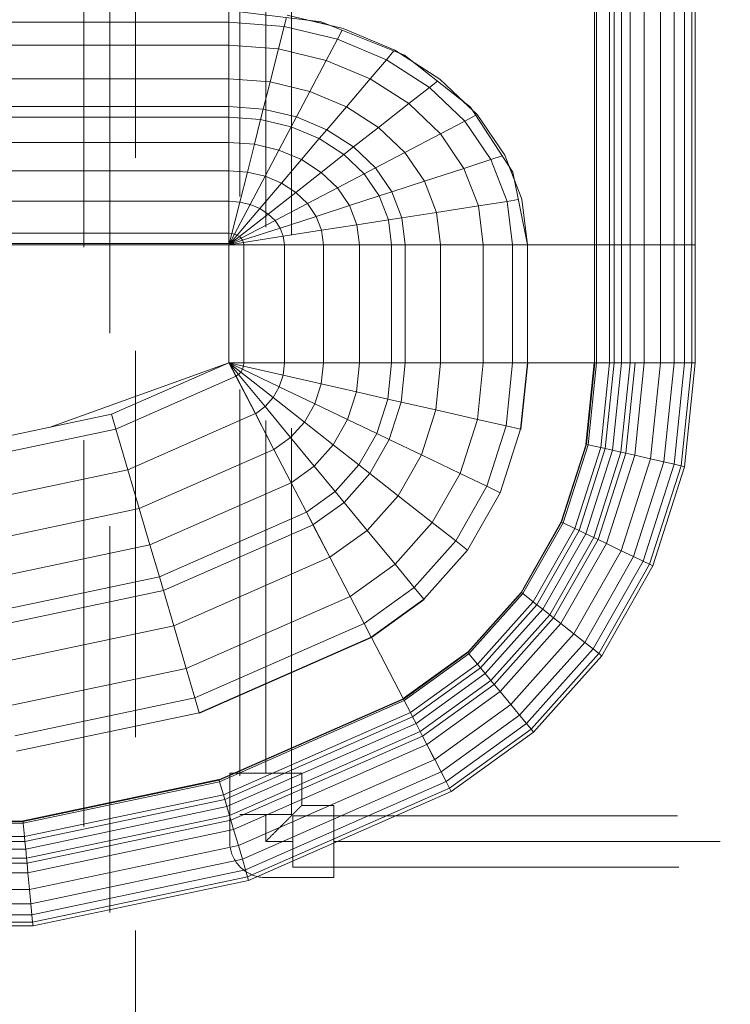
# Model space of a CAD drawing. Header units: millimetres. Extents: x 25610 to 48924, y 4737 to 39616.
# Tile 67 of 73: x 38033 to 38309, y 35219 to 35602. Entities that reach past the tile are written whole.
import ezdxf

# ---------------------------------------------------------------- set-up
doc = ezdxf.new("R2010")
doc.units = ezdxf.units.MM
doc.linetypes.add('ADSK_Скрыто', pattern=[300, 150, -150])
doc.linetypes.add('ADSK_Штриховая_ш3 п1_5', pattern=[225, 150, -75])
for name, color, linetype, lineweight in [('A-DETL-____-HDLN', 90, 'ADSK_Скрыто', 9), ('A-DETL-____-MBND', 5, 'ADSK_Штриховая_ш3 п1_5', 20), ('M-EQPM-____-OTLN', 50, 'Continuous', 20)]:
    doc.layers.add(name, color=color, linetype=linetype, lineweight=lineweight)

# ---------------------------------------------------------------- blocks, each defined once
blk = doc.blocks.new('Прямая форма - V line-609016-В_Этаж 02_Водопровод')
at = {"layer": 'M-EQPM-____-OTLN', "color": 253}
for p, q in [((260.84, -183.27), (260.84, 0)), ((260.87, 0), (260.87, -183.24)), ((261.6, -183.27), (261.6, 0)), ((266.64, -183.27), (266.64, 0)), ((268.48, -183.27), (268.48, 0)), ((271.3, -183.27), (271.3, 0)), ((274.68, -183.27), (274.68, 0)), ((280.15, -183.27), (280.15, 0)), ((286.45, -183.27), (286.45, 0)), ((291.73, -183.27), (291.73, 0)), ((295.82, -183.27), (295.82, 0)), ((298.6, -183.27), (298.6, 0)), ((299.99, -183.27), (299.99, 0)), ((154.66, -96.74), (118.83, -92.28)), ((118.83, -92.32), (118.83, -96.84)), ((118.83, -96.84), (118.83, -92.32)), ((141.2, -95.06), (140.32, -98.51)), ((141.45, -94.07), (163.2, -99.24)), ((118.83, -96.84), (21.06, -96.84)), ((118.83, -96.84), (118.83, -105.76)), ((140.32, -98.51), (118.83, -96.84)), ((118.83, -105.76), (118.83, -96.84)), ((140.32, -98.51), (138.11, -107.25)), ((160.99, -103.42), (140.32, -98.51)), ((157.58, -97.91), (150.5, -96.22)), ((186.98, -109.66), (154.66, -96.74)), ((163.2, -99.24), (183.25, -107.65)), ((162.8, -99.99), (160.99, -103.42)), ((118.83, -105.76), (18.71, -105.76)), ((118.83, -105.76), (118.83, -118.79)), ((138.11, -107.25), (118.83, -105.76)), ((118.83, -118.79), (118.83, -105.76)), ((160.99, -103.42), (156.64, -111.66)), ((180.04, -111.41), (160.99, -103.42)), ((138.11, -107.25), (134.86, -120.03)), ((156.64, -111.66), (138.11, -107.25)), ((182.92, -108.03), (180.04, -111.41)), ((183.25, -107.65), (200.82, -118.96)), ((189.8, -111.86), (185.36, -109.01)), ((212.64, -129.78), (186.98, -109.66)), ((156.64, -111.66), (150.29, -123.7)), ((173.73, -118.82), (156.64, -111.66)), ((180.04, -111.41), (173.73, -118.82)), ((196.74, -122.16), (180.04, -111.41)), ((118.83, -118.79), (16.37, -118.79)), ((118.83, -118.79), (118.83, -129.56)), ((134.86, -120.03), (118.83, -118.79)), ((118.83, -129.56), (118.83, -118.79)), ((134.86, -120.03), (132.18, -130.59)), ((150.29, -123.7), (134.86, -120.03)), ((173.73, -118.82), (164.5, -129.66)), ((188.7, -128.46), (173.73, -118.82)), ((196.74, -122.16), (188.7, -128.46)), ((199.83, -119.73), (196.74, -122.16)), ((210.44, -135.26), (196.74, -122.16)), ((200.82, -118.96), (215.24, -132.74)), ((150.29, -123.7), (145.03, -133.65)), ((164.5, -129.66), (150.29, -123.7)), ((118.83, -129.56), (15, -129.56)), ((118.83, -129.56), (118.83, -133.71)), ((132.18, -130.59), (118.83, -129.56)), ((118.83, -133.71), (118.83, -129.56)), ((164.5, -129.66), (156.87, -138.61)), ((176.96, -137.68), (164.5, -129.66)), ((188.7, -128.46), (176.96, -137.68)), ((200.99, -140.21), (188.7, -128.46)), ((213.45, -131.03), (209.86, -127.6)), ((229.11, -155.13), (212.64, -129.78)), ((118.83, -133.71), (14.47, -133.71)), ((118.83, -133.71), (118.83, -143.5)), ((131.15, -134.66), (118.83, -133.71)), ((118.83, -143.5), (118.83, -133.71)), ((132.18, -130.59), (131.15, -134.66)), ((145.03, -133.65), (132.18, -130.59)), ((145.03, -133.65), (143.01, -137.48)), ((156.87, -138.61), (145.03, -133.65)), ((214.73, -133.01), (210.44, -135.26)), ((215.24, -132.74), (225.96, -148.47)), ((131.15, -134.66), (128.72, -144.27)), ((143.01, -137.48), (131.15, -134.66)), ((143.01, -137.48), (138.23, -146.53)), ((153.93, -142.06), (143.01, -137.48)), ((210.44, -135.26), (200.99, -140.21)), ((220.62, -150.2), (210.44, -135.26)), ((156.87, -138.61), (153.93, -142.06)), ((167.24, -145.29), (156.87, -138.61)), ((176.96, -137.68), (167.24, -145.29)), ((187.18, -147.45), (176.96, -137.68)), ((200.99, -140.21), (187.18, -147.45)), ((210.13, -153.61), (200.99, -140.21)), ((118.83, -143.5), (13.23, -143.5)), ((118.83, -143.5), (118.83, -154.51)), ((128.72, -144.27), (118.83, -143.5)), ((118.83, -154.51), (118.83, -143.5)), ((128.72, -144.27), (125.98, -155.06)), ((138.23, -146.53), (128.72, -144.27)), ((153.93, -142.06), (146.99, -150.2)), ((163.51, -148.22), (153.93, -142.06)), ((138.23, -146.53), (132.86, -156.7)), ((146.99, -150.2), (138.23, -146.53)), ((163.51, -148.22), (154.68, -155.15)), ((167.24, -145.29), (163.51, -148.22)), ((171.37, -155.74), (163.51, -148.22)), ((175.76, -153.43), (167.24, -145.29)), ((187.18, -147.45), (175.76, -153.43)), ((194.78, -158.6), (187.18, -147.45)), ((224.98, -148.78), (220.62, -150.2)), ((225.96, -148.47), (232.55, -165.53)), ((146.99, -150.2), (139.2, -159.35)), ((154.68, -155.15), (146.99, -150.2)), ((220.62, -150.2), (210.13, -153.61)), ((226.89, -166.41), (220.62, -150.2)), ((118.83, -154.51), (11.83, -154.51)), ((118.83, -154.51), (118.83, -166.38)), ((125.98, -155.06), (118.83, -154.51)), ((118.83, -166.38), (118.83, -154.51)), ((125.98, -155.06), (123.03, -166.71)), ((132.86, -156.7), (125.98, -155.06)), ((132.86, -156.7), (127.07, -167.67)), ((139.2, -159.35), (132.86, -156.7)), ((154.68, -155.15), (144.76, -162.93)), ((160.98, -161.18), (154.68, -155.15)), ((171.37, -155.74), (160.98, -161.18)), ((175.76, -153.43), (171.37, -155.74)), ((177.21, -164.3), (171.37, -155.74)), ((182.09, -162.72), (175.76, -153.43)), ((210.13, -153.61), (194.78, -158.6)), ((215.75, -168.15), (210.13, -153.61)), ((229.73, -158.23), (227.83, -153.32)), ((234.78, -183.24), (229.11, -155.13)), ((139.2, -159.35), (130.79, -169.23)), ((144.76, -162.93), (139.2, -159.35)), ((194.78, -158.6), (182.09, -162.72)), ((199.45, -170.69), (194.78, -158.6)), ((144.76, -162.93), (134.05, -171.33)), ((149.32, -167.29), (144.76, -162.93)), ((160.98, -161.18), (149.32, -167.29)), ((165.67, -168.05), (160.98, -161.18)), ((177.21, -164.3), (165.67, -168.05)), ((182.09, -162.72), (177.21, -164.3)), ((180.8, -173.6), (177.21, -164.3)), ((185.98, -172.79), (182.09, -162.72)), ((118.83, -166.38), (9.11, -166.38)), ((118.83, -166.38), (118.83, -178.78)), ((123.03, -166.71), (118.83, -166.38)), ((118.83, -178.78), (118.83, -166.38)), ((123.03, -166.71), (119.94, -178.86)), ((127.07, -167.67), (121.02, -179.12)), ((127.07, -167.67), (123.03, -166.71)), ((130.79, -169.23), (127.07, -167.67)), ((149.32, -167.29), (136.73, -173.89)), ((152.71, -172.26), (149.32, -167.29)), ((165.67, -168.05), (152.71, -172.26)), ((168.55, -175.51), (165.67, -168.05)), ((215.75, -168.15), (199.45, -170.69)), ((226.89, -166.41), (215.75, -168.15)), ((217.65, -183.27), (215.75, -168.15)), ((231.25, -165.73), (226.89, -166.41)), ((229.01, -183.27), (226.89, -166.41)), ((232.55, -165.53), (234.78, -183.27)), ((130.79, -169.23), (122.01, -179.53)), ((134.05, -171.33), (122.88, -180.09)), ((134.05, -171.33), (130.79, -169.23)), ((136.73, -173.89), (134.05, -171.33)), ((199.45, -170.69), (185.98, -172.79)), ((201.03, -183.27), (199.45, -170.69)), ((136.73, -173.89), (123.59, -180.77)), ((138.72, -176.81), (136.73, -173.89)), ((152.71, -172.26), (138.72, -176.81)), ((154.8, -177.66), (152.71, -172.26)), ((168.55, -175.51), (154.8, -177.66)), ((180.8, -173.6), (168.55, -175.51)), ((169.53, -183.27), (168.55, -175.51)), ((185.98, -172.79), (180.8, -173.6)), ((182.02, -183.27), (180.8, -173.6)), ((187.3, -183.27), (185.98, -172.79)), ((118.83, -178.78), (-118.83, -178.78)), ((118.83, -178.78), (118.83, -182.73)), ((119.94, -178.86), (118.83, -178.78)), ((118.83, -182.73), (118.83, -178.78)), ((119.94, -178.86), (118.83, -183.27)), ((121.02, -179.12), (118.83, -183.27)), ((122.01, -179.53), (118.83, -183.27)), ((121.02, -179.12), (119.94, -178.86)), ((122.01, -179.53), (121.02, -179.12)), ((122.88, -180.09), (122.01, -179.53)), ((138.72, -176.81), (124.12, -181.55)), ((139.94, -179.98), (138.72, -176.81)), ((154.8, -177.66), (139.94, -179.98)), ((155.5, -183.27), (154.8, -177.66)), ((5.34, -182.73), (118.83, -182.73)), ((118.83, -183.27), (7.32, -183.27)), ((122.88, -180.09), (118.83, -183.27)), ((123.59, -180.77), (118.83, -183.27)), ((124.12, -181.55), (118.83, -183.27)), ((124.45, -182.4), (118.83, -183.27)), ((118.83, -183.27), (118.83, -229.07)), ((118.83, -229.07), (118.83, -183.27)), ((118.83, -183.27), (124.56, -183.27)), ((124.56, -183.27), (118.83, -183.27)), ((123.59, -180.77), (122.88, -180.09)), ((124.12, -181.55), (123.59, -180.77)), ((124.45, -182.4), (124.12, -181.55)), ((139.94, -179.98), (124.45, -182.4)), ((124.56, -183.27), (124.45, -182.4)), ((124.56, -229.09), (124.56, -183.27)), ((124.56, -183.27), (140.36, -183.27)), ((140.36, -183.27), (124.56, -183.27)), ((140.36, -183.27), (139.94, -179.98)), ((140.36, -229.09), (140.36, -183.27)), ((140.36, -183.27), (155.5, -183.27)), ((155.5, -183.27), (140.36, -183.27)), ((155.5, -229.09), (155.5, -183.27)), ((155.5, -183.27), (169.53, -183.27)), ((169.53, -183.27), (155.5, -183.27)), ((169.53, -229.09), (169.53, -183.27)), ((169.53, -183.27), (182.02, -183.27)), ((182.02, -183.27), (169.53, -183.27)), ((182.02, -229.09), (182.02, -183.27)), ((182.02, -183.27), (187.3, -183.27)), ((187.3, -183.27), (182.02, -183.27)), ((187.3, -229.09), (187.3, -183.27)), ((187.3, -183.27), (201.03, -183.27)), ((201.03, -183.27), (187.3, -183.27)), ((201.03, -229.09), (201.03, -183.27)), ((201.03, -183.27), (217.65, -183.27)), ((217.65, -183.27), (201.03, -183.27)), ((217.65, -229.09), (217.65, -183.27)), ((217.65, -183.27), (229.01, -183.27)), ((229.01, -183.27), (217.65, -183.27)), ((229.01, -229.09), (229.01, -183.27)), ((229.01, -183.27), (234.78, -183.27)), ((234.78, -183.27), (229.01, -183.27)), ((260.84, -183.24), (234.78, -183.24)), ((234.78, -229.09), (234.78, -183.27)), ((234.78, -183.27), (260.84, -183.27)), ((260.84, -229.09), (260.84, -183.27)), ((260.87, -183.27), (261.6, -183.27)), ((261.6, -183.27), (260.87, -183.27)), ((261.6, -229.09), (261.6, -183.27)), ((261.6, -183.27), (266.64, -183.27)), ((266.64, -183.27), (261.6, -183.27)), ((266.64, -229.09), (266.64, -183.27)), ((266.64, -183.27), (268.48, -183.27)), ((268.48, -183.27), (266.64, -183.27)), ((268.48, -229.09), (268.48, -183.27)), ((268.48, -183.27), (271.3, -183.27)), ((271.3, -183.27), (268.48, -183.27)), ((271.3, -229.09), (271.3, -183.27)), ((271.3, -183.27), (274.68, -183.27)), ((274.68, -183.27), (271.3, -183.27)), ((274.68, -229.09), (274.68, -183.27)), ((274.68, -183.27), (276.59, -183.27)), ((276.59, -183.27), (274.68, -183.27)), ((276.59, -183.27), (280.15, -183.27)), ((280.15, -183.27), (276.59, -183.27)), ((280.15, -229.09), (280.15, -183.27)), ((280.15, -183.27), (286.45, -183.27)), ((286.45, -183.27), (280.15, -183.27)), ((286.45, -229.09), (286.45, -183.27)), ((286.45, -183.27), (291.73, -183.27)), ((291.73, -183.27), (286.45, -183.27)), ((291.73, -229.09), (291.73, -183.27)), ((291.73, -183.27), (295.82, -183.27)), ((295.82, -183.27), (291.73, -183.27)), ((295.82, -229.09), (295.82, -183.27)), ((295.82, -183.27), (298.6, -183.27)), ((298.6, -183.27), (295.82, -183.27)), ((298.6, -229.09), (298.6, -183.27)), ((298.6, -183.27), (299.99, -183.27)), ((299.99, -183.27), (298.6, -183.27)), ((299.99, -229.09), (299.99, -183.27)), ((118.83, -229.09), (49.02, -254.19)), ((73.23, -249.09), (118.83, -229.07)), ((124.56, -229.09), (118.83, -229.09)), ((118.83, -229.09), (124.43, -230.37)), ((118.83, -229.09), (124.56, -229.09)), ((118.83, -229.09), (124.04, -231.59)), ((118.83, -229.09), (124.43, -230.37)), ((118.83, -229.09), (123.41, -232.69)), ((118.83, -229.09), (124.04, -231.59)), ((118.83, -229.09), (122.57, -233.63)), ((118.83, -229.09), (123.41, -232.69)), ((118.83, -229.09), (121.56, -234.36)), ((118.83, -229.09), (122.57, -233.63)), ((121.57, -234.34), (118.85, -229.09)), ((124.43, -230.37), (124.56, -229.09)), ((124.43, -230.37), (124.56, -229.09)), ((140.36, -229.09), (124.56, -229.09)), ((140.36, -229.09), (124.56, -229.09)), ((139.86, -233.89), (140.36, -229.09)), ((139.86, -233.89), (140.36, -229.09)), ((155.5, -229.09), (140.36, -229.09)), ((155.5, -229.09), (140.36, -229.09)), ((154.66, -237.26), (155.5, -229.09)), ((154.66, -237.26), (155.5, -229.09)), ((169.53, -229.09), (155.5, -229.09)), ((169.53, -229.09), (155.5, -229.09)), ((168.36, -240.39), (169.53, -229.09)), ((168.36, -240.39), (169.53, -229.09)), ((182.02, -229.09), (169.53, -229.09)), ((182.02, -229.09), (169.53, -229.09)), ((180.56, -243.17), (182.02, -229.09)), ((180.56, -243.17), (182.02, -229.09)), ((187.3, -229.09), (182.02, -229.09)), ((187.3, -229.09), (182.02, -229.09)), ((185.73, -244.35), (187.3, -229.09)), ((185.73, -244.35), (187.3, -229.09)), ((201.03, -229.09), (187.3, -229.09)), ((201.03, -229.09), (187.3, -229.09)), ((199.15, -247.41), (201.03, -229.09)), ((199.15, -247.41), (201.03, -229.09)), ((217.65, -229.09), (201.03, -229.09)), ((217.65, -229.09), (201.03, -229.09)), ((215.38, -251.11), (217.65, -229.09)), ((215.38, -251.11), (217.65, -229.09)), ((229.01, -229.09), (217.65, -229.09)), ((229.01, -229.09), (217.65, -229.09)), ((226.48, -253.64), (229.01, -229.09)), ((226.48, -253.64), (229.01, -229.09)), ((234.78, -229.09), (229.01, -229.09)), ((234.78, -229.09), (229.01, -229.09)), ((232.12, -254.93), (234.78, -229.09)), ((232.12, -254.93), (234.78, -229.09)), ((232.25, -254.96), (234.91, -229.09)), ((232.25, -254.96), (234.91, -229.09)), ((260.84, -229.09), (234.78, -229.09)), ((234.91, -229.09), (234.78, -229.09)), ((260.71, -229.09), (234.91, -229.09)), ((257.45, -260.7), (260.71, -229.09)), ((257.45, -260.7), (260.71, -229.09)), ((257.58, -260.73), (260.84, -229.09)), ((257.58, -260.73), (260.84, -229.09)), ((257.71, -260.76), (260.97, -229.09)), ((257.71, -260.76), (260.97, -229.09)), ((258.32, -260.9), (261.6, -229.09)), ((258.32, -260.9), (261.6, -229.09)), ((260.84, -229.09), (260.71, -229.09)), ((260.97, -229.09), (260.84, -229.09)), ((261.6, -229.09), (260.97, -229.09)), ((266.64, -229.09), (261.6, -229.09)), ((266.64, -229.09), (261.6, -229.09)), ((263.25, -262.03), (266.64, -229.09)), ((263.25, -262.03), (266.64, -229.09)), ((265.04, -262.43), (268.48, -229.09)), ((265.04, -262.43), (268.48, -229.09)), ((268.48, -229.09), (266.64, -229.09)), ((268.48, -229.09), (266.64, -229.09)), ((267.8, -263.06), (271.3, -229.09)), ((267.8, -263.06), (271.3, -229.09)), ((271.3, -229.09), (268.48, -229.09)), ((271.3, -229.09), (268.48, -229.09)), ((271.1, -263.82), (274.68, -229.09)), ((271.1, -263.82), (274.68, -229.09)), ((274.68, -229.09), (271.3, -229.09)), ((274.68, -229.09), (271.3, -229.09)), ((272.96, -264.24), (276.59, -229.09)), ((272.96, -264.24), (276.59, -229.09)), ((276.59, -229.09), (274.68, -229.09)), ((276.59, -229.09), (274.68, -229.09)), ((276.45, -265.04), (280.15, -229.09)), ((276.45, -265.04), (280.15, -229.09)), ((280.15, -229.09), (276.59, -229.09)), ((280.15, -229.09), (276.59, -229.09)), ((286.45, -229.09), (280.15, -229.09)), ((286.45, -229.09), (280.15, -229.09)), ((282.6, -266.44), (286.45, -229.09)), ((282.6, -266.44), (286.45, -229.09)), ((291.73, -229.09), (286.45, -229.09)), ((291.73, -229.09), (286.45, -229.09)), ((287.76, -267.61), (291.73, -229.09)), ((287.76, -267.61), (291.73, -229.09)), ((295.82, -229.09), (291.73, -229.09)), ((295.82, -229.09), (291.73, -229.09)), ((291.75, -268.53), (295.82, -229.09)), ((291.75, -268.53), (295.82, -229.09)), ((294.47, -269.15), (298.6, -229.09)), ((294.47, -269.15), (298.6, -229.09)), ((298.6, -229.09), (295.82, -229.09)), ((298.6, -229.09), (295.82, -229.09)), ((295.83, -269.46), (299.99, -229.09)), ((295.83, -269.46), (299.99, -229.09)), ((299.99, -229.09), (298.6, -229.09)), ((299.99, -229.09), (298.6, -229.09)), ((122.57, -233.63), (123.41, -232.69)), ((122.57, -233.63), (123.41, -232.69)), ((123.41, -232.69), (124.04, -231.59)), ((123.41, -232.69), (124.04, -231.59)), ((136.04, -242.61), (123.41, -232.69)), ((136.04, -242.61), (123.41, -232.69)), ((124.04, -231.59), (124.43, -230.37)), ((124.04, -231.59), (124.43, -230.37)), ((138.4, -238.46), (124.04, -231.59)), ((138.4, -238.46), (124.04, -231.59)), ((139.86, -233.89), (124.43, -230.37)), ((139.86, -233.89), (124.43, -230.37)), ((74.91, -254.82), (121.57, -234.34)), ((74.91, -254.82), (121.57, -234.34)), ((121.56, -234.36), (122.57, -233.63)), ((121.56, -234.36), (122.57, -233.63)), ((129.09, -248.88), (121.56, -234.36)), ((129.11, -248.85), (121.57, -234.34)), ((132.89, -246.14), (122.57, -233.63)), ((132.89, -246.14), (122.57, -233.63)), ((138.4, -238.46), (139.86, -233.89)), ((138.4, -238.46), (139.86, -233.89)), ((154.66, -237.26), (139.86, -233.89)), ((154.66, -237.26), (139.86, -233.89)), ((136.04, -242.61), (138.4, -238.46)), ((136.04, -242.61), (138.4, -238.46)), ((152.17, -245.06), (138.4, -238.46)), ((152.17, -245.06), (138.4, -238.46)), ((152.17, -245.06), (154.66, -237.26)), ((152.17, -245.06), (154.66, -237.26)), ((168.36, -240.39), (154.66, -237.26)), ((168.36, -240.39), (154.66, -237.26)), ((164.92, -251.17), (168.36, -240.39)), ((164.92, -251.17), (168.36, -240.39)), ((180.56, -243.17), (168.36, -240.39)), ((180.56, -243.17), (168.36, -240.39)), ((132.89, -246.14), (136.04, -242.61)), ((132.89, -246.14), (136.04, -242.61)), ((148.15, -252.12), (136.04, -242.61)), ((148.15, -252.12), (136.04, -242.61)), ((176.28, -256.6), (180.56, -243.17)), ((176.28, -256.6), (180.56, -243.17)), ((185.73, -244.35), (180.56, -243.17)), ((185.73, -244.35), (180.56, -243.17)), ((181.08, -258.9), (185.73, -244.35)), ((181.08, -258.9), (185.73, -244.35)), ((199.15, -247.41), (185.73, -244.35)), ((199.15, -247.41), (185.73, -244.35)), ((129.09, -248.88), (132.89, -246.14)), ((129.09, -248.88), (132.89, -246.14)), ((142.78, -258.12), (132.89, -246.14)), ((142.78, -258.12), (132.89, -246.14)), ((148.15, -252.12), (152.17, -245.06)), ((148.15, -252.12), (152.17, -245.06)), ((164.92, -251.17), (152.17, -245.06)), ((164.92, -251.17), (152.17, -245.06)), ((193.57, -264.88), (199.15, -247.41)), ((193.57, -264.88), (199.15, -247.41)), ((215.38, -251.11), (199.15, -247.41)), ((215.38, -251.11), (199.15, -247.41)), ((24.73, -259.3), (73.23, -249.09)), ((74.91, -254.82), (73.23, -249.09)), ((74.91, -254.82), (73.23, -249.09)), ((79.55, -270.61), (129.11, -248.85)), ((79.55, -270.61), (129.11, -248.85)), ((136.31, -262.79), (129.09, -248.88)), ((136.33, -262.77), (129.11, -248.85)), ((142.78, -258.12), (148.15, -252.12)), ((142.78, -258.12), (148.15, -252.12)), ((159.36, -260.93), (148.15, -252.12)), ((159.36, -260.93), (148.15, -252.12)), ((159.36, -260.93), (164.92, -251.17)), ((159.36, -260.93), (164.92, -251.17)), ((176.28, -256.6), (164.92, -251.17)), ((176.28, -256.6), (164.92, -251.17)), ((208.67, -272.12), (215.38, -251.11)), ((208.67, -272.12), (215.38, -251.11)), ((226.48, -253.64), (215.38, -251.11)), ((226.48, -253.64), (215.38, -251.11)), ((25.3, -265.27), (74.91, -254.82)), ((25.3, -265.27), (74.91, -254.82)), ((79.55, -270.61), (74.91, -254.82)), ((79.55, -270.61), (74.91, -254.82)), ((219, -277.06), (226.48, -253.64)), ((219, -277.06), (226.48, -253.64)), ((224.25, -279.58), (232.12, -254.93)), ((224.25, -279.58), (232.12, -254.93)), ((232.12, -254.93), (226.48, -253.64)), ((232.12, -254.93), (226.48, -253.64)), ((232.25, -254.96), (232.12, -254.93)), ((232.25, -254.96), (232.12, -254.93)), ((136.31, -262.79), (142.78, -258.12)), ((136.31, -262.79), (142.78, -258.12)), ((151.94, -269.23), (142.78, -258.12)), ((151.94, -269.23), (142.78, -258.12)), ((169.35, -268.77), (176.28, -256.6)), ((169.35, -268.77), (176.28, -256.6)), ((173.57, -272.09), (181.08, -258.9)), ((173.57, -272.09), (181.08, -258.9)), ((181.08, -258.9), (176.28, -256.6)), ((181.08, -258.9), (176.28, -256.6)), ((193.57, -264.88), (181.08, -258.9)), ((193.57, -264.88), (181.08, -258.9)), ((84, -285.74), (136.33, -262.77)), ((84, -285.74), (136.33, -262.77)), ((143, -275.69), (136.31, -262.79)), ((143.01, -275.66), (136.33, -262.77)), ((151.94, -269.23), (159.36, -260.93)), ((151.94, -269.23), (159.36, -260.93)), ((169.35, -268.77), (159.36, -260.93)), ((169.35, -268.77), (159.36, -260.93)), ((247.94, -290.92), (257.58, -260.73)), ((247.94, -290.92), (257.58, -260.73)), ((248.06, -290.98), (257.71, -260.76)), ((248.06, -290.98), (257.71, -260.76)), ((248.63, -291.25), (258.32, -260.9)), ((248.63, -291.25), (258.32, -260.9)), ((253.22, -293.45), (263.25, -262.03)), ((253.22, -293.45), (263.25, -262.03)), ((254.88, -294.24), (265.04, -262.43)), ((254.88, -294.24), (265.04, -262.43)), ((257.45, -260.7), (257.58, -260.73)), ((257.58, -260.73), (257.45, -260.7)), ((257.45, -295.47), (267.8, -263.06)), ((257.45, -295.47), (267.8, -263.06)), ((257.71, -260.76), (257.58, -260.73)), ((257.71, -260.76), (257.58, -260.73)), ((258.32, -260.9), (257.71, -260.76)), ((258.32, -260.9), (257.71, -260.76)), ((263.25, -262.03), (258.32, -260.9)), ((263.25, -262.03), (258.32, -260.9)), ((265.04, -262.43), (263.25, -262.03)), ((265.04, -262.43), (263.25, -262.03)), ((267.8, -263.06), (265.04, -262.43)), ((267.8, -263.06), (265.04, -262.43)), ((271.1, -263.82), (267.8, -263.06)), ((271.1, -263.82), (267.8, -263.06)), ((184.55, -280.71), (193.57, -264.88)), ((184.55, -280.71), (193.57, -264.88)), ((208.67, -272.12), (193.57, -264.88)), ((208.67, -272.12), (193.57, -264.88)), ((260.52, -296.94), (271.1, -263.82)), ((260.52, -296.94), (271.1, -263.82)), ((262.26, -297.78), (272.96, -264.24)), ((262.26, -297.78), (272.96, -264.24)), ((265.5, -299.33), (276.45, -265.04)), ((265.5, -299.33), (276.45, -265.04)), ((272.96, -264.24), (271.1, -263.82)), ((272.96, -264.24), (271.1, -263.82)), ((271.23, -302.07), (282.6, -266.44)), ((271.23, -302.07), (282.6, -266.44)), ((276.45, -265.04), (272.96, -264.24)), ((276.45, -265.04), (272.96, -264.24)), ((276.02, -304.37), (287.76, -267.61)), ((276.02, -304.37), (287.76, -267.61)), ((282.6, -266.44), (276.45, -265.04)), ((282.6, -266.44), (276.45, -265.04)), ((287.76, -267.61), (282.6, -266.44)), ((287.76, -267.61), (282.6, -266.44)), ((291.75, -268.53), (287.76, -267.61)), ((291.75, -268.53), (287.76, -267.61)), ((26.87, -281.7), (79.55, -270.61)), ((26.87, -281.7), (79.55, -270.61)), ((84, -285.74), (79.55, -270.61)), ((84, -285.74), (79.55, -270.61)), ((143, -275.69), (151.94, -269.23)), ((143, -275.69), (151.94, -269.23)), ((160.1, -279.12), (151.94, -269.23)), ((160.1, -279.12), (151.94, -269.23)), ((160.1, -279.12), (169.35, -268.77)), ((160.1, -279.12), (169.35, -268.77)), ((173.57, -272.09), (169.35, -268.77)), ((173.57, -272.09), (169.35, -268.77)), ((279.74, -306.15), (291.75, -268.53)), ((279.74, -306.15), (291.75, -268.53)), ((282.27, -307.36), (294.47, -269.15)), ((282.27, -307.36), (294.47, -269.15)), ((283.54, -307.97), (295.83, -269.46)), ((283.54, -307.97), (295.83, -269.46)), ((294.47, -269.15), (291.75, -268.53)), ((294.47, -269.15), (291.75, -268.53)), ((295.83, -269.46), (294.47, -269.15)), ((295.83, -269.46), (294.47, -269.15)), ((163.55, -283.3), (173.57, -272.09)), ((163.55, -283.3), (173.57, -272.09)), ((184.55, -280.71), (173.57, -272.09)), ((184.55, -280.71), (173.57, -272.09)), ((197.84, -291.15), (208.67, -272.12)), ((197.84, -291.15), (208.67, -272.12)), ((219, -277.06), (208.67, -272.12)), ((219, -277.06), (208.67, -272.12)), ((88.13, -299.76), (143.01, -275.66)), ((88.13, -299.76), (143.01, -275.66)), ((148.95, -287.16), (143, -275.69)), ((148.97, -287.14), (143.01, -275.66)), ((206.92, -298.28), (219, -277.06)), ((206.92, -298.28), (219, -277.06)), ((224.25, -279.58), (219, -277.06)), ((224.25, -279.58), (219, -277.06)), ((148.95, -287.16), (160.1, -279.12)), ((148.95, -287.16), (160.1, -279.12)), ((163.55, -283.3), (160.1, -279.12)), ((163.55, -283.3), (160.1, -279.12)), ((172.52, -294.17), (184.55, -280.71)), ((172.52, -294.17), (184.55, -280.71)), ((197.84, -291.15), (184.55, -280.71)), ((197.84, -291.15), (184.55, -280.71)), ((211.54, -301.9), (224.25, -279.58)), ((224.25, -279.58), (211.54, -301.9)), ((28.37, -297.46), (84, -285.74)), ((28.37, -297.46), (84, -285.74)), ((88.13, -299.76), (84, -285.74)), ((88.13, -299.76), (84, -285.74)), ((151.47, -292.02), (163.55, -283.3)), ((151.47, -292.02), (163.55, -283.3)), ((172.52, -294.17), (163.55, -283.3)), ((172.52, -294.17), (163.55, -283.3)), ((91.79, -312.24), (148.97, -287.14)), ((91.79, -312.24), (148.97, -287.14)), ((151.47, -292.02), (148.95, -287.16)), ((151.49, -291.99), (148.97, -287.14)), ((93.35, -317.52), (151.49, -291.99)), ((93.35, -317.52), (151.49, -291.99)), ((158.02, -304.64), (151.47, -292.02)), ((158.03, -304.61), (151.49, -291.99)), ((158.02, -304.64), (172.52, -294.17)), ((158.02, -304.64), (172.52, -294.17)), ((183.37, -307.32), (172.52, -294.17)), ((183.37, -307.32), (172.52, -294.17)), ((183.37, -307.32), (197.84, -291.15)), ((183.37, -307.32), (197.84, -291.15)), ((206.92, -298.28), (197.84, -291.15)), ((206.92, -298.28), (197.84, -291.15)), ((247.94, -290.92), (232.37, -318.27)), ((232.37, -318.27), (247.94, -290.92)), ((232.48, -318.35), (248.06, -290.98)), ((232.48, -318.35), (248.06, -290.98)), ((232.98, -318.74), (248.63, -291.25)), ((232.98, -318.74), (248.63, -291.25)), ((237.01, -321.91), (253.22, -293.45)), ((237.01, -321.91), (253.22, -293.45)), ((238.47, -323.06), (254.88, -294.24)), ((238.47, -323.06), (254.88, -294.24)), ((248.06, -290.98), (247.94, -290.92)), ((248.06, -290.98), (247.94, -290.92)), ((248.63, -291.25), (248.06, -290.98)), ((248.63, -291.25), (248.06, -290.98)), ((253.22, -293.45), (248.63, -291.25)), ((253.22, -293.45), (248.63, -291.25)), ((254.88, -294.24), (253.22, -293.45)), ((254.88, -294.24), (253.22, -293.45)), ((257.45, -295.47), (254.88, -294.24)), ((257.45, -295.47), (254.88, -294.24)), ((240.73, -324.84), (257.45, -295.47)), ((240.73, -324.84), (257.45, -295.47)), ((243.43, -326.96), (260.52, -296.94)), ((243.43, -326.96), (260.52, -296.94)), ((244.96, -328.16), (262.26, -297.78)), ((244.96, -328.16), (262.26, -297.78)), ((260.52, -296.94), (257.45, -295.47)), ((260.52, -296.94), (257.45, -295.47)), ((262.26, -297.78), (260.52, -296.94)), ((262.26, -297.78), (260.52, -296.94)), ((265.5, -299.33), (262.26, -297.78)), ((265.5, -299.33), (262.26, -297.78)), ((29.77, -312.05), (88.13, -299.76)), ((29.77, -312.05), (88.13, -299.76)), ((91.79, -312.24), (88.13, -299.76)), ((91.79, -312.24), (88.13, -299.76)), ((190.79, -316.32), (206.92, -298.28)), ((190.79, -316.32), (206.92, -298.28)), ((194.56, -320.89), (211.54, -301.9)), ((211.54, -301.9), (194.56, -320.89)), ((211.54, -301.9), (206.92, -298.28)), ((211.54, -301.9), (206.92, -298.28)), ((247.81, -330.39), (265.5, -299.33)), ((247.81, -330.39), (265.5, -299.33)), ((271.23, -302.07), (265.5, -299.33)), ((271.23, -302.07), (265.5, -299.33)), ((97.38, -331.24), (158.03, -304.61)), ((97.38, -331.24), (158.03, -304.61)), ((165.94, -319.91), (158.02, -304.64)), ((165.96, -319.88), (158.03, -304.61)), ((252.85, -334.35), (271.23, -302.07)), ((252.85, -334.35), (271.23, -302.07)), ((257.07, -337.66), (276.02, -304.37)), ((257.07, -337.66), (276.02, -304.37)), ((276.02, -304.37), (271.23, -302.07)), ((276.02, -304.37), (271.23, -302.07)), ((279.74, -306.15), (276.02, -304.37)), ((279.74, -306.15), (276.02, -304.37)), ((165.94, -319.91), (183.37, -307.32)), ((165.94, -319.91), (183.37, -307.32)), ((190.79, -316.32), (183.37, -307.32)), ((190.79, -316.32), (183.37, -307.32)), ((260.34, -340.23), (279.74, -306.15)), ((260.34, -340.23), (279.74, -306.15)), ((262.56, -341.98), (282.27, -307.36)), ((262.56, -341.98), (282.27, -307.36)), ((263.67, -342.85), (283.54, -307.97)), ((263.67, -342.85), (283.54, -307.97)), ((282.27, -307.36), (279.74, -306.15)), ((282.27, -307.36), (279.74, -306.15)), ((283.54, -307.97), (282.27, -307.36)), ((283.54, -307.97), (282.27, -307.36)), ((31.01, -325.04), (91.79, -312.24)), ((31.01, -325.04), (91.79, -312.24)), ((93.35, -317.52), (91.79, -312.24)), ((93.35, -317.52), (91.79, -312.24)), ((171.36, -330.35), (190.79, -316.32)), ((171.36, -330.35), (190.79, -316.32)), ((194.56, -320.89), (190.79, -316.32)), ((194.56, -320.89), (190.79, -316.32)), ((31.53, -330.54), (93.35, -317.52)), ((31.53, -330.54), (93.35, -317.52)), ((97.38, -331.24), (93.35, -317.52)), ((97.38, -331.24), (93.35, -317.52)), ((102.26, -347.85), (165.96, -319.88)), ((102.26, -347.85), (165.96, -319.88)), ((171.36, -330.35), (165.94, -319.91)), ((171.37, -330.33), (165.96, -319.88)), ((174.11, -335.65), (194.56, -320.89)), ((174.11, -335.65), (194.56, -320.89)), ((194.65, -320.99), (174.17, -335.77)), ((174.17, -335.77), (194.65, -320.99)), ((194.65, -320.99), (194.56, -320.89)), ((194.65, -320.99), (194.56, -320.89)), ((232.37, -318.27), (211.59, -341.52)), ((211.59, -341.52), (232.37, -318.27)), ((211.67, -341.62), (232.48, -318.35)), ((211.67, -341.62), (232.48, -318.35)), ((212.08, -342.12), (232.98, -318.74)), ((212.08, -342.12), (232.98, -318.74)), ((232.48, -318.35), (232.37, -318.27)), ((232.48, -318.35), (232.37, -318.27)), ((232.98, -318.74), (232.48, -318.35)), ((232.98, -318.74), (232.48, -318.35)), ((237.01, -321.91), (232.98, -318.74)), ((237.01, -321.91), (232.98, -318.74)), ((215.37, -346.11), (237.01, -321.91)), ((215.37, -346.11), (237.01, -321.91)), ((216.57, -347.56), (238.47, -323.06)), ((216.57, -347.56), (238.47, -323.06)), ((218.42, -349.8), (240.73, -324.84)), ((218.42, -349.8), (240.73, -324.84)), ((238.47, -323.06), (237.01, -321.91)), ((238.47, -323.06), (237.01, -321.91)), ((240.73, -324.84), (238.47, -323.06)), ((240.73, -324.84), (238.47, -323.06)), ((243.43, -326.96), (240.73, -324.84)), ((243.43, -326.96), (240.73, -324.84)), ((220.62, -352.47), (243.43, -326.96)), ((220.62, -352.47), (243.43, -326.96)), ((221.87, -353.98), (244.96, -328.16)), ((221.87, -353.98), (244.96, -328.16)), ((244.96, -328.16), (243.43, -326.96)), ((244.96, -328.16), (243.43, -326.96)), ((247.81, -330.39), (244.96, -328.16)), ((247.81, -330.39), (244.96, -328.16)), ((32.89, -344.83), (97.38, -331.24)), ((32.89, -344.83), (97.38, -331.24)), ((102.26, -347.85), (97.38, -331.24)), ((102.26, -347.85), (97.38, -331.24)), ((105.6, -359.2), (171.37, -330.33)), ((105.6, -359.2), (171.37, -330.33)), ((174.12, -335.63), (171.37, -330.33)), ((224.2, -356.81), (247.81, -330.39)), ((224.2, -356.81), (247.81, -330.39)), ((252.85, -334.35), (247.81, -330.39)), ((252.85, -334.35), (247.81, -330.39)), ((107.3, -364.97), (174.12, -335.63)), ((107.3, -364.97), (174.12, -335.63)), ((107.33, -365.1), (174.19, -335.75)), ((107.33, -365.1), (174.19, -335.75)), ((174.17, -335.77), (174.11, -335.65)), ((174.19, -335.75), (174.12, -335.63)), ((174.17, -335.77), (186.47, -359.48)), ((186.5, -359.48), (174.19, -335.75)), ((228.31, -361.79), (252.85, -334.35)), ((228.31, -361.79), (252.85, -334.35)), ((257.07, -337.66), (252.85, -334.35)), ((257.07, -337.66), (252.85, -334.35)), ((231.76, -365.97), (257.07, -337.66)), ((231.76, -365.97), (257.07, -337.66)), ((234.43, -369.21), (260.34, -340.23)), ((234.43, -369.21), (260.34, -340.23)), ((260.34, -340.23), (257.07, -337.66)), ((260.34, -340.23), (257.07, -337.66)), ((262.56, -341.98), (260.34, -340.23)), ((262.56, -341.98), (260.34, -340.23)), ((211.5, -341.42), (186.47, -359.48)), ((186.47, -359.48), (211.5, -341.42)), ((186.56, -359.58), (211.59, -341.52)), ((186.56, -359.58), (211.59, -341.52)), ((186.62, -359.7), (211.67, -341.62)), ((186.62, -359.7), (211.67, -341.62)), ((186.91, -360.29), (212.08, -342.12)), ((186.91, -360.29), (212.08, -342.12)), ((211.5, -341.42), (211.59, -341.52)), ((211.59, -341.52), (211.5, -341.42)), ((211.67, -341.62), (211.59, -341.52)), ((211.67, -341.62), (211.59, -341.52)), ((212.08, -342.12), (211.67, -341.62)), ((212.08, -342.12), (211.67, -341.62)), ((215.37, -346.11), (212.08, -342.12)), ((215.37, -346.11), (212.08, -342.12)), ((236.25, -371.41), (262.56, -341.98)), ((236.25, -371.41), (262.56, -341.98)), ((237.16, -372.51), (263.67, -342.85)), ((237.16, -372.51), (263.67, -342.85)), ((263.67, -342.85), (262.56, -341.98)), ((263.67, -342.85), (262.56, -341.98)), ((34.54, -362.11), (102.26, -347.85)), ((34.54, -362.11), (102.26, -347.85)), ((105.6, -359.2), (102.26, -347.85)), ((105.6, -359.2), (102.26, -347.85)), ((189.31, -364.92), (215.37, -346.11)), ((189.31, -364.92), (215.37, -346.11)), ((190.19, -366.61), (216.57, -347.56)), ((190.19, -366.61), (216.57, -347.56)), ((216.57, -347.56), (215.37, -346.11)), ((216.57, -347.56), (215.37, -346.11)), ((218.42, -349.8), (216.57, -347.56)), ((218.42, -349.8), (216.57, -347.56)), ((191.54, -369.2), (218.42, -349.8)), ((191.54, -369.2), (218.42, -349.8)), ((220.62, -352.47), (218.42, -349.8)), ((220.62, -352.47), (218.42, -349.8)), ((193.14, -372.31), (220.62, -352.47)), ((193.14, -372.31), (220.62, -352.47)), ((194.06, -374.06), (221.87, -353.98)), ((194.06, -374.06), (221.87, -353.98)), ((221.87, -353.98), (220.62, -352.47)), ((221.87, -353.98), (220.62, -352.47)), ((224.2, -356.81), (221.87, -353.98)), ((224.2, -356.81), (221.87, -353.98)), ((35.67, -373.93), (105.6, -359.2)), ((35.67, -373.93), (105.6, -359.2)), ((107.3, -364.97), (105.6, -359.2)), ((107.3, -364.97), (105.6, -359.2)), ((195.76, -377.34), (224.2, -356.81)), ((195.76, -377.34), (224.2, -356.81)), ((228.31, -361.79), (224.2, -356.81)), ((228.31, -361.79), (224.2, -356.81)), ((114.96, -391.04), (186.54, -359.61)), ((114.96, -391.04), (186.54, -359.61)), ((115, -391.17), (186.6, -359.73)), ((115, -391.17), (186.6, -359.73)), ((115.17, -391.77), (186.9, -360.28)), ((115.17, -391.77), (186.9, -360.28)), ((186.54, -359.6), (186.47, -359.48)), ((186.5, -359.48), (186.56, -359.6)), ((186.6, -359.72), (186.54, -359.6)), ((186.62, -359.72), (186.56, -359.6)), ((186.9, -360.3), (186.6, -359.72)), ((186.91, -360.27), (186.62, -359.72)), ((189.3, -364.93), (186.9, -360.3)), ((189.31, -364.91), (186.91, -360.27)), ((198.76, -383.13), (228.31, -361.79)), ((198.76, -383.13), (228.31, -361.79)), ((231.76, -365.97), (228.31, -361.79)), ((231.76, -365.97), (228.31, -361.79)), ((36.24, -379.93), (107.3, -364.97)), ((36.24, -379.93), (107.3, -364.97)), ((107.33, -365.1), (107.3, -364.97)), ((107.33, -365.1), (107.3, -364.97)), ((116.66, -396.81), (189.3, -364.91)), ((116.66, -396.81), (189.3, -364.91)), ((117.19, -398.64), (190.17, -366.6)), ((117.19, -398.64), (190.17, -366.6)), ((190.17, -366.62), (189.3, -364.93)), ((190.19, -366.59), (189.31, -364.91)), ((191.52, -369.21), (190.17, -366.62)), ((191.54, -369.19), (190.19, -366.59)), ((201.27, -387.98), (231.76, -365.97)), ((201.27, -387.98), (231.76, -365.97)), ((234.43, -369.21), (231.76, -365.97)), ((234.43, -369.21), (231.76, -365.97)), ((118.02, -401.46), (191.52, -369.2)), ((118.02, -401.46), (191.52, -369.2)), ((193.13, -372.32), (191.52, -369.21)), ((193.14, -372.29), (191.54, -369.19)), ((203.22, -391.74), (234.43, -369.21)), ((203.22, -391.74), (234.43, -369.21)), ((236.25, -371.41), (234.43, -369.21)), ((236.25, -371.41), (234.43, -369.21)), ((119.02, -404.84), (193.14, -372.29)), ((119.02, -404.84), (193.14, -372.29)), ((119.58, -406.75), (194.04, -374.05)), ((119.58, -406.75), (194.04, -374.05)), ((194.04, -374.07), (193.13, -372.32)), ((194.06, -374.05), (193.14, -372.29)), ((195.73, -377.33), (194.04, -374.07)), ((195.76, -377.33), (194.06, -374.05)), ((204.55, -394.29), (236.25, -371.41)), ((204.55, -394.29), (236.25, -371.41)), ((205.2, -395.58), (237.16, -372.51)), ((205.2, -395.58), (237.16, -372.51)), ((237.16, -372.51), (236.25, -371.41)), ((237.16, -372.51), (236.25, -371.41)), ((120.63, -410.31), (195.74, -377.33)), ((120.63, -410.31), (195.74, -377.33)), ((198.73, -383.11), (195.74, -377.35)), ((198.76, -383.11), (195.77, -377.35)), ((122.48, -416.6), (198.76, -383.11)), ((122.48, -416.6), (198.76, -383.11)), ((201.25, -387.96), (198.75, -383.14)), ((201.27, -387.96), (198.77, -383.14)), ((124.03, -421.88), (201.26, -387.97)), ((124.03, -421.88), (201.26, -387.97)), ((203.2, -391.72), (201.26, -387.99)), ((203.22, -391.72), (201.29, -387.99)), ((114.92, -390.91), (38.82, -406.94)), ((38.82, -406.94), (114.92, -390.91)), ((38.83, -407.07), (114.96, -391.04)), ((38.83, -407.07), (114.96, -391.04)), ((38.84, -407.21), (115, -391.17)), ((38.84, -407.21), (115, -391.17)), ((38.9, -407.83), (115.17, -391.77)), ((38.9, -407.83), (115.17, -391.77)), ((114.92, -390.91), (114.96, -391.04)), ((114.96, -391.04), (114.92, -390.91)), ((115, -391.17), (114.96, -391.04)), ((115, -391.17), (114.96, -391.04)), ((115.17, -391.77), (115, -391.17)), ((115.17, -391.77), (115, -391.17)), ((116.66, -396.81), (115.17, -391.77)), ((116.66, -396.81), (115.17, -391.77)), ((125.23, -425.96), (203.21, -391.73)), ((125.23, -425.96), (203.21, -391.73)), ((204.53, -394.28), (203.21, -391.75)), ((204.55, -394.28), (203.24, -391.75)), ((39.4, -413.08), (116.66, -396.81)), ((39.4, -413.08), (116.66, -396.81)), ((117.19, -398.64), (116.66, -396.81)), ((117.19, -398.64), (116.66, -396.81)), ((126.05, -428.75), (204.54, -394.29)), ((126.05, -428.75), (204.54, -394.29)), ((126.45, -430.14), (205.21, -395.56)), ((126.45, -430.14), (205.21, -395.56)), ((205.2, -395.58), (204.54, -394.3)), ((39.58, -414.98), (117.19, -398.64)), ((39.58, -414.98), (117.19, -398.64)), ((118.02, -401.46), (117.19, -398.64)), ((118.02, -401.46), (117.19, -398.64)), ((39.87, -417.92), (118.02, -401.46)), ((39.87, -417.92), (118.02, -401.46)), ((40.2, -421.44), (119.02, -404.84)), ((40.2, -421.44), (119.02, -404.84)), ((119.02, -404.84), (118.02, -401.46)), ((119.02, -404.84), (118.02, -401.46)), ((119.58, -406.75), (119.02, -404.84)), ((119.58, -406.75), (119.02, -404.84)), ((-38.9, -407.83), (38.9, -407.83)), ((-38.9, -407.83), (38.9, -407.83)), ((-38.84, -407.21), (38.84, -407.21)), ((-38.84, -407.21), (38.84, -407.21)), ((-38.83, -407.07), (38.83, -407.07)), ((-38.83, -407.07), (38.83, -407.07)), ((38.82, -406.94), (38.83, -407.07)), ((38.83, -407.07), (38.82, -406.94)), ((38.84, -407.21), (38.83, -407.07)), ((38.84, -407.21), (38.83, -407.07)), ((38.9, -407.83), (38.84, -407.21)), ((38.9, -407.83), (38.84, -407.21)), ((39.4, -413.08), (38.9, -407.83)), ((39.4, -413.08), (38.9, -407.83)), ((40.39, -423.42), (119.58, -406.75)), ((40.39, -423.42), (119.58, -406.75)), ((120.63, -410.31), (119.58, -406.75)), ((120.63, -410.31), (119.58, -406.75)), ((40.74, -427.13), (120.63, -410.31)), ((40.74, -427.13), (120.63, -410.31)), ((122.48, -416.6), (120.63, -410.31)), ((122.48, -416.6), (120.63, -410.31)), ((-39.58, -414.98), (39.58, -414.98)), ((-39.58, -414.98), (39.58, -414.98)), ((-39.4, -413.08), (39.4, -413.08)), ((-39.4, -413.08), (39.4, -413.08)), ((39.58, -414.98), (39.4, -413.08)), ((39.58, -414.98), (39.4, -413.08)), ((39.87, -417.92), (39.58, -414.98)), ((39.87, -417.92), (39.58, -414.98)), ((41.37, -433.69), (122.48, -416.6)), ((41.37, -433.69), (122.48, -416.6)), ((124.03, -421.88), (122.48, -416.6)), ((124.03, -421.88), (122.48, -416.6)), ((-39.86, -417.92), (39.87, -417.92)), ((-39.86, -417.92), (39.87, -417.92)), ((40.2, -421.44), (39.87, -417.92)), ((40.2, -421.44), (39.87, -417.92)), ((-40.39, -423.42), (40.39, -423.42)), ((-40.39, -423.42), (40.39, -423.42)), ((-40.2, -421.44), (40.2, -421.44)), ((-40.2, -421.44), (40.2, -421.44)), ((40.39, -423.42), (40.2, -421.44)), ((40.39, -423.42), (40.2, -421.44)), ((40.74, -427.13), (40.39, -423.42)), ((40.74, -427.13), (40.39, -423.42)), ((41.89, -439.17), (124.03, -421.88)), ((41.89, -439.17), (124.03, -421.88)), ((125.23, -425.96), (124.03, -421.88)), ((125.23, -425.96), (124.03, -421.88)), ((-40.74, -427.13), (40.74, -427.13)), ((-40.74, -427.13), (40.74, -427.13)), ((41.37, -433.69), (40.74, -427.13)), ((41.37, -433.69), (40.74, -427.13)), ((42.3, -443.43), (125.23, -425.96)), ((42.3, -443.43), (125.23, -425.96)), ((126.05, -428.75), (125.23, -425.96)), ((126.05, -428.75), (125.23, -425.96)), ((42.57, -446.33), (126.05, -428.75)), ((42.57, -446.33), (126.05, -428.75)), ((42.71, -447.77), (126.45, -430.14)), ((42.71, -447.77), (126.45, -430.14)), ((126.45, -430.14), (126.05, -428.75)), ((126.45, -430.14), (126.05, -428.75)), ((-41.37, -433.69), (41.37, -433.69)), ((-41.37, -433.69), (41.37, -433.69)), ((41.89, -439.17), (41.37, -433.69)), ((41.89, -439.17), (41.37, -433.69)), ((-41.89, -439.17), (41.89, -439.17)), ((-41.89, -439.17), (41.89, -439.17)), ((42.3, -443.43), (41.89, -439.17)), ((42.3, -443.43), (41.89, -439.17)), ((-42.3, -443.43), (42.3, -443.43)), ((-42.3, -443.43), (42.3, -443.43)), ((42.57, -446.33), (42.3, -443.43)), ((42.57, -446.33), (42.3, -443.43)), ((-42.57, -446.33), (42.57, -446.33)), ((-42.57, -446.33), (42.57, -446.33)), ((42.71, -447.77), (42.57, -446.33)), ((42.71, -447.77), (42.57, -446.33)), ((-42.71, -447.77), (42.71, -447.77)), ((-42.71, -447.77), (42.71, -447.77))]:
    blk.add_line(p, q, dxfattribs=at)
blk = doc.blocks.new('Прямая форма - FU - 054-610380-В_Этаж 02_Водопровод')
blk.add_blockref('Прямая форма - V line-609016-В_Этаж 02_Водопровод', (0, 0))
blk = doc.blocks.new('V line_ifc_RVT-1-В_Этаж 02_Водопровод')
at = {"layer": 'M-EQPM-____-OTLN', "color": 253, "lineweight": 20}
blk.add_blockref('Прямая форма - FU - 054-610380-В_Этаж 02_Водопровод', (37995.19, 35697.63), dxfattribs=at)
blk = doc.blocks.new('ADSK_Полипропилен_Отвод - Универсальный-V31-В_Этаж 02_Водопровод')
at = {"layer": 'A-DETL-____-MBND', "color": 150}
for p, q in [((0, 14), (-26.5, 14)), ((-26.5, 14), (-26.5, -14)), ((14, -26.5), (14, 0)), ((-26.5, -14), (-14, -14)), ((-14, -14), (-14, -26.5)), ((-14, -26.5), (14, -26.5))]:
    blk.add_line(p, q, dxfattribs=at)
at = {"layer": 'A-DETL-____-MBND', "color": 150, "flags": 128}
blk.add_lwpolyline([(14, 0), (13.99, 0.56), (13.96, 1.12), (13.9, 1.68), (13.82, 2.23), (13.72, 2.78), (13.6, 3.33), (13.45, 3.87), (13.29, 4.4), (13.1, 4.93), (12.89, 5.45), (12.67, 5.96), (12.42, 6.46), (12.15, 6.96), (11.86, 7.44), (11.55, 7.9), (11.23, 8.36), (10.89, 8.8), (10.53, 9.23), (10.15, 9.64), (9.75, 10.04), (9.34, 10.43), (8.92, 10.79), (8.48, 11.14), (8.03, 11.47), (7.56, 11.78), (7.09, 12.07), (6.6, 12.35), (6.1, 12.6), (5.59, 12.84), (5.07, 13.05), (4.55, 13.24), (4.01, 13.41), (3.47, 13.56), (2.93, 13.69), (2.38, 13.8), (1.83, 13.88), (1.27, 13.94), (0.71, 13.98), (0.15, 14), (0, 14)], dxfattribs=at)
at = {"layer": 'A-DETL-____-MBND', "color": 150}
blk.add_open_spline([(-14, -14), (-13.99, -14), (-13.92, -13.93), (-13.71, -13.72), (-13.5, -13.5), (-13.23, -13.23), (-12.9, -12.91), (-12.53, -12.54), (-12.12, -12.12), (-11.69, -11.68), (-11.2, -11.2), (-10.69, -10.7), (-10.16, -10.16), (-9.62, -9.61), (-8.85, -8.85), (-8.05, -8.05), (-7.24, -7.23), (-6.4, -6.4), (-4.9, -4.9), (-2.69, -2.7), (-0.9, -0.89), (0, 0)], degree=3, knots=[0, 0, 0, 0, 0.071429, 0.107143, 0.142857, 0.178571, 0.214286, 0.25, 0.285714, 0.321429, 0.357143, 0.392857, 0.428571, 0.464286, 0.5, 0.571429, 0.607143, 0.642857, 0.714286, 0.857143, 1, 1, 1, 1], dxfattribs=at)

msp = doc.modelspace()

# ---------------------------------------------------------------- linework, layer by layer
at = {"layer": 'A-DETL-____-HDLN', "color": 140}
for p, q in [((38118.3, 35293.14), (38138.3, 35293.14)), ((38138.8, 35292.64), (38138.8, 35272.64))]:
    msp.add_line(p, q, dxfattribs=at)
at = {"layer": 'A-DETL-____-MBND', "color": 150}
for p, q in [((38138.3, 35293.14), (38138.3, 35687.14)), ((38118.3, 35683.12), (38118.3, 35293.14)), ((38128.3, 35671.14), (38128.3, 35309.14)), ((38057.69, 35663.45), (38057.69, 34648.14)), ((38077.69, 34648.14), (38077.69, 35663.63)), ((38067.69, 35630.03), (38067.69, 35131.14)), ((38128.3, 35282.64), (38128.3, 35293.14)), ((38513.22, 35292.64), (38138.8, 35292.64)), ((38138.8, 35282.64), (38128.3, 35282.64)), ((38154.8, 35282.64), (38503.57, 35282.64)), ((38138.8, 35272.64), (38513.22, 35272.64))]:
    msp.add_line(p, q, dxfattribs=at)

# ---------------------------------------------------------------- block references
at = {"lineweight": 9}
msp.add_blockref('V line_ifc_RVT-1-В_Этаж 02_Водопровод', (0, 0), dxfattribs=at)
at = {"layer": 'A-DETL-____-MBND', "color": 150, "rotation": 180.0000468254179}
msp.add_blockref('ADSK_Полипропилен_Отвод - Универсальный-V31-В_Этаж 02_Водопровод', (38128.3, 35282.64), dxfattribs=at)

doc.saveas('drawing.dxf')
